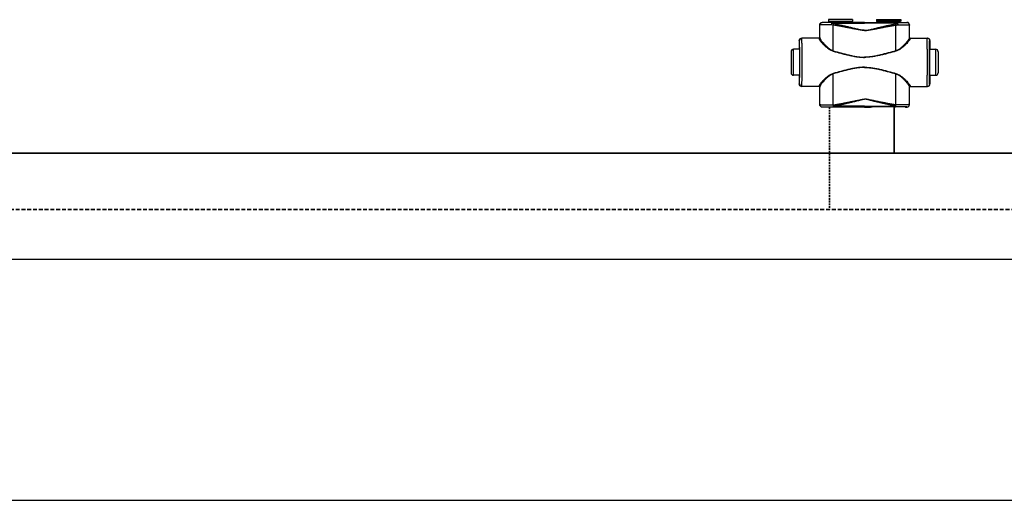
# Model space of a CAD drawing. Header units: millimetres. Extents: x 14365 to 105143, y -126377 to -22383.
# Tile 86 of 191: x 55758 to 56778, y -123757 to -123259. Entities that reach past the tile are written whole.
import ezdxf

# ---------------------------------------------------------------- set-up
doc = ezdxf.new("R2010")
doc.units = ezdxf.units.MM
doc.linetypes.add('VERDECKT', pattern=[9.525, 6.35, -3.175])
doc.linetypes.add('ČÁRKOVANÁ', pattern=[0.75, 0.5, -0.25])
for name, color, linetype, lineweight in [('UT_POTRUBI - PŘÍVOD', 1, 'Continuous', 35), ('UT_POTRUBI - ZPÁTEČKA', 5, 'ČÁRKOVANÁ', 35), ('UT_SCHÉMA_PŘÍVOD', 10, 'Continuous', 35), ('UT_SCHÉMA_ZPÁTEČKA', 172, 'VERDECKT', 35)]:
    doc.layers.add(name, color=color, linetype=linetype, lineweight=lineweight)

msp = doc.modelspace()

# ---------------------------------------------------------------- linework, layer by layer
at = {"color": 0, "linetype": 'Continuous'}
for p, q in [((56589.8, -123261.9), (56589.7, -123261.7)), ((56591.3, -123261.7), (56589.7, -123261.7)), ((56591.7, -123261.8), (56591.3, -123261.7)), ((56621.3, -123258.8), (56596.1, -123258.8)), ((56596.1, -123258.8), (56596.1, -123260.2)), ((56596.1, -123260.2), (56597, -123261.2)), ((56596.1, -123260.2), (56621.3, -123260.2)), ((56597, -123261.2), (56620.3, -123261.2)), ((56597.2, -123261.5), (56620.2, -123261.5)), ((56597.2, -123261.5), (56597.2, -123261.9)), ((56620.2, -123261.5), (56620.2, -123261.9)), ((56621.3, -123260.2), (56620.3, -123261.2)), ((56621.3, -123258.8), (56621.3, -123260.2)), ((56627.4, -123261.7), (56625.7, -123261.8)), ((56633.7, -123261.7), (56627.4, -123261.7)), ((56633.7, -123261.7), (56639.9, -123261.7)), ((56639.9, -123261.7), (56641.7, -123261.8)), ((56646.1, -123258.8), (56671.3, -123258.8)), ((56646.1, -123258.8), (56646.1, -123260.2)), ((56671.3, -123260.2), (56646.1, -123260.2)), ((56646.1, -123260.2), (56647, -123261.2)), ((56670.3, -123261.2), (56647, -123261.2)), ((56670.2, -123261.5), (56647.2, -123261.5)), ((56647.2, -123261.5), (56647.2, -123261.9)), ((56670.2, -123261.5), (56670.2, -123261.9)), ((56671.3, -123260.2), (56670.3, -123261.2)), ((56671.3, -123258.8), (56671.3, -123260.2)), ((56675.7, -123261.8), (56676, -123261.7)), ((56676, -123261.7), (56677.7, -123261.7)), ((56677.6, -123261.9), (56677.7, -123261.7)), ((56587.3, -123264.4), (56587.2, -123264.2)), ((56587.2, -123277.2), (56587.2, -123264.2)), ((56604.8, -123261.9), (56600, -123261.9)), ((56600, -123262.6), (56600, -123261.9)), ((56600, -123262.6), (56633.7, -123262.6)), ((56633.7, -123261.9), (56612.5, -123261.9)), ((56633.7, -123261.9), (56654.8, -123261.9)), ((56667.4, -123262.6), (56633.7, -123262.6)), ((56662.5, -123261.9), (56667.4, -123261.9)), ((56667.4, -123262.6), (56667.4, -123261.9)), ((56680.1, -123264.4), (56680.2, -123264.2)), ((56680.2, -123277.2), (56680.2, -123264.2)), ((56566.2, -123280.5), (56566, -123280.5)), ((56566, -123280.5), (56566, -123288.7)), ((56586.5, -123278), (56568.5, -123278)), ((56587.2, -123277.2), (56587.3, -123277.2)), ((56680.2, -123277.2), (56680.1, -123277.2)), ((56680.9, -123278), (56698.9, -123278)), ((56701.2, -123280.5), (56701.4, -123280.5)), ((56701.4, -123280.5), (56701.4, -123288.7)), ((56557.5, -123292), (56557.5, -123314)), ((56566.2, -123289.5), (56560, -123289.5)), ((56560, -123316.5), (56560, -123289.5)), ((56566, -123288.7), (56566.2, -123289)), ((56566.4, -123289), (56566.4, -123289)), ((56701, -123289), (56701, -123289)), ((56701.1, -123289.5), (56707.4, -123289.5)), ((56701.4, -123288.7), (56701.2, -123289)), ((56707.4, -123316.5), (56707.4, -123289.5)), ((56709.9, -123292), (56709.9, -123314)), ((56566.2, -123316.5), (56560, -123316.5)), ((56566.2, -123317), (56566, -123317.4)), ((56566, -123317.4), (56566, -123325.5)), ((56566.4, -123317), (56566.4, -123317)), ((56701, -123317), (56701, -123317)), ((56701.1, -123316.5), (56707.4, -123316.5)), ((56701.2, -123317), (56701.4, -123317.4)), ((56701.4, -123317.4), (56701.4, -123325.5)), ((56566, -123325.5), (56566.2, -123325.5)), ((56586.5, -123328), (56568.5, -123328)), ((56587.3, -123328.8), (56587.2, -123328.8)), ((56587.2, -123346.9), (56587.2, -123328.8)), ((56680.1, -123328.8), (56680.2, -123328.8)), ((56680.2, -123346.9), (56680.2, -123328.8)), ((56680.9, -123328), (56698.9, -123328)), ((56701.4, -123325.5), (56701.2, -123325.5)), ((56587.2, -123346.9), (56587.3, -123346.8)), ((56589.7, -123349.4), (56589.8, -123349.3)), ((56591.3, -123349.4), (56589.7, -123349.4)), ((56591.7, -123349.3), (56591.3, -123349.4)), ((56601.2, -123347.2), (56601.4, -123347.2)), ((56601.6, -123349.2), (56601.7, -123349.2)), ((56633.7, -123348.5), (56601.7, -123348.5)), ((56601.7, -123349.2), (56601.7, -123348.5)), ((56601.7, -123349.2), (56603, -123349.2)), ((56614.4, -123349.2), (56633.7, -123349.2)), ((56627.4, -123349.4), (56625.7, -123349.3)), ((56633.7, -123349.4), (56627.4, -123349.4)), ((56633.7, -123348.5), (56665.6, -123348.5)), ((56653, -123349.2), (56633.7, -123349.2)), ((56633.7, -123349.4), (56639.9, -123349.4)), ((56639.9, -123349.4), (56641.7, -123349.3)), ((56665.6, -123349.2), (56664.4, -123349.2)), ((56665.6, -123349.2), (56665.6, -123348.5)), ((56665.8, -123349.2), (56665.6, -123349.2)), ((56666.1, -123347.2), (56666, -123347.2)), ((56675.7, -123349.3), (56676, -123349.4)), ((56676, -123349.4), (56677.7, -123349.4)), ((56677.7, -123349.4), (56677.6, -123349.3)), ((56680.2, -123346.9), (56680.1, -123346.8))]:
    msp.add_line(p, q, dxfattribs=at)
at = {"ltscale": 8}
for p, q in [((31841.3, -123507.2), (105085.1, -123507.2)), ((31841.3, -123757.2), (105085.1, -123757.2))]:
    msp.add_line(p, q, dxfattribs=at)
at = {"color": 0, "linetype": 'Continuous'}
for centre, radius, start, end in [((56596.7, -123261.5), 0.5, 0, 45), ((56620.7, -123261.5), 0.5, 135, 180), ((56646.7, -123261.5), 0.5, 0, 45), ((56670.7, -123261.5), 0.5, 135, 180), ((56589.8, -123264.4), 2.5, 90.0025, 179.9975), ((56677.6, -123264.4), 2.5, 0.0025, 89.9975), ((56568.7, -123280.5), 2.5, 90.0022, 180.0011), ((56586.5, -123277.2), 0.8, 270.0036, 359.9972), ((56680.9, -123277.2), 0.8, 180.0028, 269.9964), ((56698.7, -123280.5), 2.5, 359.9989, 89.9978), ((56560, -123292), 2.5, 90, 180), ((54126.5, -123303), 2442.4, 359.6832, 0.3168), ((59140.8, -123303), 2442.4, 179.6832, 180.3168), ((56707.4, -123292), 2.5, 0, 90), ((56560, -123314), 2.5, 180, 270), ((56707.4, -123314), 2.5, 270, 0), ((56568.7, -123325.5), 2.5, 179.9989, 269.9978), ((56586.5, -123328.8), 0.8, 0.0028, 89.9964), ((56680.9, -123328.8), 0.8, 90.0036, 179.9972), ((56698.7, -123325.5), 2.5, 270.0022, 0.0011), ((56589.8, -123346.8), 2.5, 180.0025, 269.9975), ((56677.6, -123346.8), 2.5, 270.0025, 359.9975)]:
    msp.add_arc(centre, radius, start, end, dxfattribs=at)
at = {"color": 0, "linetype": 'Continuous', "extrusion": (0, 0, -1)}
for centre, major_axis, ratio, start_param, end_param in [((56589.7, -123264.2), (-1.77, 1.77), 0.999973, -0.785384, 0.785384), ((56608.7, -123261.8), (-17, 0), 0.005236, 4.941076, 6.283185), ((56608.7, -123261.8), (-17, 0), 0.005236, 3.141593, 4.483702), ((56568.5, -123280.5), (-2.5, 0), 0.999945, 0, 1.570796), ((56586.4, -123277.2), (-0.8, 0), 0.999986, -3.141593, -1.659157), ((56566.2, -123303), (0, 14), 0.010472, 0, 3.141593), ((56568.5, -123325.5), (-2.5, 0), 0.999945, -1.570796, 0), ((56586.4, -123328.8), (0.8, 0), 0.999986, -1.395381, 0), ((56589.7, -123346.9), (1.77, 1.77), 0.999973, -3.926977, -2.356208), ((56608.7, -123349.3), (-17, 0), 0.005236, 0, 1.229157), ((56608.7, -123349.3), (-17, 0), 0.005236, 1.912436, 3.141593)]:
    msp.add_ellipse(centre, major_axis=major_axis, ratio=ratio, start_param=start_param, end_param=end_param, dxfattribs=at)
at = {"color": 0, "linetype": 'Continuous'}
for centre, major_axis, ratio, start_param, end_param in [((56677.7, -123264.2), (1.77, 1.77), 0.999973, -0.785384, 0.785384), ((56658.7, -123261.8), (17, 0), 0.005236, 3.141593, 4.483702), ((56658.7, -123261.8), (17, 0), 0.005236, 4.941076, 6.283185), ((56681, -123277.2), (0.8, 0), 0.999986, -3.141593, -1.659157), ((56698.9, -123280.5), (2.5, 0), 0.999945, 0, 1.570796), ((56701.2, -123303), (0, 14), 0.010472, 0, 3.141593), ((56681, -123328.8), (-0.8, 0), 0.999986, -1.395381, 0), ((56698.9, -123325.5), (2.5, 0), 0.999945, -1.570796, 0), ((56658.7, -123349.3), (17, 0), 0.005236, 1.912436, 3.141593), ((56658.7, -123349.3), (17, 0), 0.005236, 0, 1.229157), ((56677.7, -123346.9), (-1.77, 1.77), 0.999973, -3.926977, -2.356208)]:
    msp.add_ellipse(centre, major_axis=major_axis, ratio=ratio, start_param=start_param, end_param=end_param, dxfattribs=at)
for points, knots in [([(56599.4, -123264), (56598.5, -123264), (56596.9, -123264.1), (56595, -123264.1), (56593.5, -123264.1), (56592.5, -123264.1), (56591.6, -123264.1), (56590.7, -123264.2), (56589.9, -123264.2), (56589.3, -123264.2), (56588.7, -123264.2), (56588.3, -123264.2), (56588, -123264.3), (56587.8, -123264.3), (56587.7, -123264.3), (56587.5, -123264.3), (56587.4, -123264.3), (56587.4, -123264.3), (56587.3, -123264.3), (56587.3, -123264.3), (56587.3, -123264.4)], [0, 0, 0, 0, 0.207034, 0.39928, 0.488214, 0.57154, 0.648707, 0.71921, 0.782588, 0.838437, 0.886403, 0.926186, 0.942933, 0.957549, 0.970012, 0.98031, 0.988432, 0.994377, 0.998178, 1, 1, 1, 1]), ([(56587.3, -123277.8), (56587.3, -123276.6), (56587.3, -123272.2), (56587.3, -123267.7), (56587.3, -123264.4)], [0, 0, 0, 0, 0.250733, 1, 1, 1, 1]), ([(56600, -123261.9), (56599.3, -123261.9), (56597.9, -123261.9), (56596.3, -123261.9), (56595, -123261.9), (56594.2, -123261.9), (56593.4, -123261.9), (56592.7, -123261.9), (56592, -123261.9), (56591.5, -123261.9), (56591, -123261.9), (56590.6, -123261.9), (56590.4, -123261.9), (56590.2, -123261.9), (56590.1, -123261.9), (56590, -123261.9), (56589.9, -123261.9), (56589.9, -123261.9), (56589.9, -123261.9), (56589.8, -123261.9), (56589.8, -123261.9), (56589.8, -123261.9), (56589.8, -123261.9), (56589.8, -123261.9)], [0, 0, 0, 0, 0.207653, 0.400343, 0.489423, 0.572844, 0.650059, 0.720565, 0.783909, 0.839692, 0.887568, 0.927242, 0.943927, 0.958477, 0.970869, 0.981088, 0.989117, 0.992306, 0.994945, 0.997032, 0.998568, 0.999554, 1, 1, 1, 1]), ([(56600, -123261.9), (56599.9, -123261.9), (56599.8, -123262), (56599.7, -123262.2), (56599.6, -123262.3), (56599.6, -123262.5), (56599.5, -123262.9), (56599.4, -123263.2), (56599.4, -123263.6), (56599.4, -123263.9), (56599.4, -123264)], [0, 0, 0, 0, 0.117156, 0.161001, 0.211236, 0.330442, 0.472834, 0.634922, 0.812344, 1, 1, 1, 1]), ([(56600, -123262.6), (56599.9, -123262.8), (56599.6, -123263.3), (56599.5, -123263.8), (56599.4, -123264)], [0, 0, 0, 0, 0.464895, 1, 1, 1, 1]), ([(56601.2, -123264.4), (56601.1, -123264.4), (56600.4, -123264.3), (56599.8, -123264.2), (56599.4, -123264)], [0, 0, 0, 0, 0.252579, 1, 1, 1, 1]), ([(56601.6, -123263.1), (56601.4, -123263), (56600.9, -123262.9), (56600.4, -123262.8), (56600, -123262.6)], [0, 0, 0, 0, 0.253704, 1, 1, 1, 1]), ([(56601.6, -123263.1), (56601.5, -123263.3), (56601.4, -123263.7), (56601.3, -123264.2), (56601.2, -123264.4)], [0, 0, 0, 0, 0.464569, 1, 1, 1, 1]), ([(56633.7, -123270), (56633.7, -123270), (56633, -123270), (56631.6, -123270), (56629.6, -123269.7), (56627.5, -123269.3), (56624.8, -123268.8), (56621.4, -123268.2), (56617.4, -123267.4), (56613.3, -123266.6), (56609.3, -123265.8), (56605.3, -123265.1), (56602.6, -123264.6), (56601.2, -123264.4)], [0.5000015, 0.5000015, 0.5000015, 0.5000015, 0.500002, 0.5313979, 0.5627848, 0.5941575, 0.6255147, 0.6881766, 0.7507583, 0.8132458, 0.8756245, 0.9378805, 1, 1, 1, 1]), ([(56601.2, -123291.2), (56601.2, -123288.9), (56601.2, -123280), (56601.2, -123271.1), (56601.2, -123264.4)], [0, 0, 0, 0, 0.250952, 1, 1, 1, 1]), ([(56633.7, -123269.9), (56633.7, -123269.9), (56633.3, -123269.9), (56632.6, -123269.8), (56631.3, -123269.7), (56629.6, -123269.4), (56627.6, -123269), (56625.5, -123268.5), (56623.5, -123268.1), (56620.9, -123267.4), (56617.5, -123266.6), (56613.5, -123265.7), (56609.5, -123264.8), (56605.5, -123263.9), (56602.9, -123263.3), (56601.6, -123263.1)], [0.499995, 0.499995, 0.499995, 0.499995, 0.4999958, 0.5157333, 0.5314718, 0.5629204, 0.5943483, 0.6257534, 0.6571339, 0.6884877, 0.7511054, 0.813586, 0.8759088, 0.9380534, 1, 1, 1, 1]), ([(56612.5, -123261.9), (56611.9, -123261.9), (56610.6, -123262), (56608.7, -123262), (56606.8, -123262), (56605.5, -123261.9), (56604.8, -123261.9)], [0, 0, 0, 0, 0.248355, 0.5, 0.751645, 1, 1, 1, 1]), ([(56633.7, -123269.9), (56633.7, -123269.9), (56634, -123269.9), (56634.7, -123269.8), (56636.1, -123269.7), (56637.8, -123269.4), (56639.8, -123269), (56641.8, -123268.5), (56643.8, -123268.1), (56646.5, -123267.4), (56649.8, -123266.6), (56653.8, -123265.7), (56657.8, -123264.8), (56661.8, -123263.9), (56664.5, -123263.3), (56665.8, -123263.1)], [0.499995, 0.499995, 0.499995, 0.499995, 0.4999958, 0.5157333, 0.5314718, 0.5629204, 0.5943483, 0.6257534, 0.6571339, 0.6884877, 0.7511054, 0.813586, 0.8759088, 0.9380534, 1, 1, 1, 1]), ([(56633.7, -123270), (56633.7, -123270), (56634.4, -123270), (56635.8, -123270), (56637.8, -123269.7), (56639.8, -123269.3), (56642.6, -123268.8), (56645.9, -123268.2), (56650, -123267.4), (56654, -123266.6), (56658.1, -123265.8), (56662.1, -123265.1), (56664.8, -123264.6), (56666.1, -123264.4)], [0.5000015, 0.5000015, 0.5000015, 0.5000015, 0.500002, 0.5313979, 0.5627848, 0.5941575, 0.6255147, 0.6881766, 0.7507583, 0.8132458, 0.8756245, 0.9378805, 1, 1, 1, 1]), ([(56654.8, -123261.9), (56655.5, -123261.9), (56656.8, -123262), (56658.7, -123262), (56660.6, -123262), (56661.9, -123261.9), (56662.5, -123261.9)], [0, 0, 0, 0, 0.248355, 0.5, 0.751645, 1, 1, 1, 1]), ([(56665.8, -123263.1), (56665.9, -123263), (56666.5, -123262.9), (56667, -123262.8), (56667.4, -123262.6)], [0, 0, 0, 0, 0.253704, 1, 1, 1, 1]), ([(56665.8, -123263.1), (56665.9, -123263.3), (56666, -123263.7), (56666.1, -123264.2), (56666.1, -123264.4)], [0, 0, 0, 0, 0.464569, 1, 1, 1, 1]), ([(56666.1, -123264.4), (56666.3, -123264.4), (56666.9, -123264.3), (56667.5, -123264.2), (56668, -123264)], [0, 0, 0, 0, 0.252579, 1, 1, 1, 1]), ([(56666.1, -123291.2), (56666.1, -123288.9), (56666.1, -123280), (56666.1, -123271.1), (56666.1, -123264.4)], [0, 0, 0, 0, 0.250952, 1, 1, 1, 1]), ([(56667.4, -123261.9), (56667.5, -123261.9), (56667.6, -123262), (56667.7, -123262.2), (56667.7, -123262.3), (56667.8, -123262.5), (56667.9, -123262.9), (56667.9, -123263.2), (56668, -123263.6), (56668, -123263.9), (56668, -123264)], [0, 0, 0, 0, 0.117156, 0.161001, 0.211236, 0.330442, 0.472834, 0.634922, 0.812344, 1, 1, 1, 1]), ([(56667.4, -123261.9), (56668.1, -123261.9), (56669.4, -123261.9), (56671.1, -123261.9), (56672.3, -123261.9), (56673.2, -123261.9), (56674, -123261.9), (56674.7, -123261.9), (56675.3, -123261.9), (56675.9, -123261.9), (56676.4, -123261.9), (56676.7, -123261.9), (56677, -123261.9), (56677.1, -123261.9), (56677.3, -123261.9), (56677.4, -123261.9), (56677.4, -123261.9), (56677.5, -123261.9), (56677.5, -123261.9), (56677.5, -123261.9), (56677.5, -123261.9), (56677.6, -123261.9), (56677.6, -123261.9), (56677.6, -123261.9)], [0, 0, 0, 0, 0.207653, 0.400343, 0.489423, 0.572844, 0.650059, 0.720565, 0.783909, 0.839692, 0.887568, 0.927242, 0.943927, 0.958477, 0.970869, 0.981088, 0.989117, 0.992306, 0.994945, 0.997032, 0.998568, 0.999554, 1, 1, 1, 1]), ([(56667.4, -123262.6), (56667.5, -123262.8), (56667.7, -123263.3), (56667.9, -123263.8), (56668, -123264)], [0, 0, 0, 0, 0.464895, 1, 1, 1, 1]), ([(56668, -123264), (56668.8, -123264), (56670.4, -123264.1), (56672.4, -123264.1), (56673.9, -123264.1), (56674.9, -123264.1), (56675.8, -123264.1), (56676.7, -123264.2), (56677.4, -123264.2), (56678.1, -123264.2), (56678.7, -123264.2), (56679.1, -123264.2), (56679.4, -123264.3), (56679.6, -123264.3), (56679.7, -123264.3), (56679.8, -123264.3), (56679.9, -123264.3), (56680, -123264.3), (56680, -123264.3), (56680.1, -123264.3), (56680.1, -123264.4)], [0, 0, 0, 0, 0.207034, 0.39928, 0.488214, 0.57154, 0.648707, 0.71921, 0.782588, 0.838437, 0.886403, 0.926186, 0.942933, 0.957549, 0.970012, 0.98031, 0.988432, 0.994377, 0.998178, 1, 1, 1, 1]), ([(56680.1, -123277.8), (56680.1, -123276.6), (56680.1, -123272.2), (56680.1, -123267.7), (56680.1, -123264.4)], [0, 0, 0, 0, 0.250733, 1, 1, 1, 1]), ([(56566.4, -123289), (56566.4, -123288.4), (56566.4, -123287.2), (56566.3, -123285.8), (56566.3, -123284.7), (56566.3, -123284), (56566.3, -123283.4), (56566.3, -123282.8), (56566.3, -123282.3), (56566.3, -123281.8), (56566.3, -123281.4), (56566.2, -123281.2), (56566.2, -123281), (56566.2, -123280.9), (56566.2, -123280.8), (56566.2, -123280.7), (56566.2, -123280.6), (56566.2, -123280.6), (56566.2, -123280.5), (56566.2, -123280.5), (56566.2, -123280.5)], [0, 0, 0, 0, 0.221931, 0.420259, 0.509783, 0.592499, 0.668149, 0.736495, 0.797321, 0.850436, 0.895675, 0.932895, 0.948462, 0.961984, 0.973451, 0.982856, 0.990196, 0.99547, 0.998697, 1, 1, 1, 1]), ([(56568.9, -123289.5), (56568.9, -123288.7), (56568.9, -123287.1), (56568.9, -123285.2), (56568.8, -123283.7), (56568.8, -123282.8), (56568.8, -123281.9), (56568.8, -123281.1), (56568.8, -123280.4), (56568.8, -123279.8), (56568.8, -123279.3), (56568.8, -123278.9), (56568.7, -123278.6), (56568.7, -123278.5), (56568.7, -123278.3), (56568.7, -123278.2), (56568.7, -123278.2), (56568.7, -123278.1), (56568.7, -123278.1), (56568.7, -123278), (56568.7, -123278), (56568.7, -123278)], [0, 0, 0, 0, 0.218984, 0.416191, 0.505653, 0.588551, 0.664564, 0.733396, 0.794781, 0.848478, 0.894279, 0.932006, 0.947796, 0.961515, 0.973152, 0.982695, 0.990138, 0.995479, 0.998726, 0.999584, 1, 1, 1, 1]), ([(56587.3, -123277.8), (56587.3, -123277.9), (56587.3, -123278.1), (56587.1, -123278.3), (56586.8, -123278.5), (56586.6, -123278.6), (56586.5, -123278.6)], [0, 0, 0, 0, 0.247572, 0.496581, 0.747591, 1, 1, 1, 1]), ([(56586.5, -123278), (56586.5, -123278), (56586.5, -123278), (56586.5, -123278), (56586.5, -123278.1), (56586.5, -123278.1), (56586.5, -123278.1), (56586.5, -123278.2), (56586.5, -123278.2), (56586.5, -123278.3), (56586.5, -123278.4), (56586.5, -123278.5), (56586.5, -123278.6)], [0, 0, 0, 0, 0.005122, 0.017304, 0.037118, 0.064661, 0.143035, 0.252499, 0.393016, 0.564526, 0.766907, 1, 1, 1, 1]), ([(56586.5, -123278.6), (56586.5, -123278.6), (56586.5, -123278.8), (56586.6, -123279), (56586.7, -123279.2), (56586.9, -123279.6), (56587.3, -123280.2), (56587.8, -123280.9), (56588.5, -123281.6), (56589.5, -123282.8), (56591, -123284.4), (56593, -123286.4), (56595, -123288), (56596.6, -123289.3), (56598.5, -123290.5), (56600.1, -123291.2), (56601.1, -123291.5)], [0, 0, 0, 0, 0.009694, 0.02127, 0.034861, 0.050494, 0.087694, 0.13227, 0.183417, 0.240322, 0.368483, 0.511765, 0.666448, 0.747227, 0.829948, 1, 1, 1, 1]), ([(56587.3, -123277.2), (56587.3, -123277.2), (56587.3, -123277.2), (56587.3, -123277.2), (56587.3, -123277.3), (56587.3, -123277.3), (56587.3, -123277.3), (56587.3, -123277.4), (56587.3, -123277.4), (56587.3, -123277.5), (56587.3, -123277.6), (56587.3, -123277.7), (56587.3, -123277.8)], [0, 0, 0, 0, 0.005057, 0.017214, 0.037015, 0.06455, 0.142921, 0.252392, 0.392925, 0.564459, 0.766871, 1, 1, 1, 1]), ([(56587.3, -123277.8), (56587.3, -123277.8), (56587.3, -123278), (56587.4, -123278.2), (56587.5, -123278.5), (56587.7, -123278.9), (56588, -123279.4), (56588.5, -123280.2), (56589.2, -123281), (56590.1, -123282.2), (56591.5, -123283.8), (56593.5, -123285.8), (56595.3, -123287.5), (56596.9, -123288.8), (56598.7, -123290.1), (56600.2, -123290.9), (56601.2, -123291.2)], [0, 0, 0, 0, 0.010286, 0.022433, 0.036551, 0.052653, 0.090607, 0.135698, 0.187142, 0.244158, 0.372094, 0.514728, 0.6685, 0.748767, 0.830965, 1, 1, 1, 1]), ([(56680.1, -123277.8), (56680.1, -123277.8), (56680, -123278), (56680, -123278.2), (56679.9, -123278.5), (56679.7, -123278.9), (56679.3, -123279.4), (56678.8, -123280.2), (56678.2, -123281), (56677.2, -123282.2), (56675.8, -123283.8), (56673.9, -123285.8), (56672.1, -123287.5), (56670.5, -123288.8), (56668.7, -123290.1), (56667.2, -123290.9), (56666.1, -123291.2)], [0, 0, 0, 0, 0.010286, 0.022433, 0.036551, 0.052653, 0.090607, 0.135698, 0.187142, 0.244158, 0.372094, 0.514728, 0.6685, 0.748767, 0.830965, 1, 1, 1, 1]), ([(56680.9, -123278.6), (56680.8, -123278.6), (56680.8, -123278.8), (56680.8, -123279), (56680.6, -123279.2), (56680.4, -123279.6), (56680.1, -123280.2), (56679.5, -123280.9), (56678.9, -123281.6), (56677.9, -123282.8), (56676.4, -123284.4), (56674.3, -123286.4), (56672.4, -123288), (56670.7, -123289.3), (56668.9, -123290.5), (56667.3, -123291.2), (56666.2, -123291.5)], [0, 0, 0, 0, 0.009694, 0.02127, 0.034861, 0.050494, 0.087694, 0.13227, 0.183417, 0.240322, 0.368483, 0.511765, 0.666448, 0.747227, 0.829948, 1, 1, 1, 1]), ([(56680.1, -123277.2), (56680.1, -123277.2), (56680.1, -123277.2), (56680.1, -123277.2), (56680.1, -123277.3), (56680.1, -123277.3), (56680.1, -123277.3), (56680.1, -123277.4), (56680.1, -123277.4), (56680.1, -123277.5), (56680.1, -123277.6), (56680.1, -123277.7), (56680.1, -123277.8)], [0, 0, 0, 0, 0.005057, 0.017214, 0.037015, 0.06455, 0.142921, 0.252392, 0.392925, 0.564459, 0.766871, 1, 1, 1, 1]), ([(56680.1, -123277.8), (56680.1, -123277.9), (56680.1, -123278.1), (56680.3, -123278.3), (56680.5, -123278.5), (56680.7, -123278.6), (56680.9, -123278.6)], [0, 0, 0, 0, 0.247572, 0.496581, 0.747591, 1, 1, 1, 1]), ([(56680.9, -123278), (56680.9, -123278), (56680.9, -123278), (56680.9, -123278), (56680.9, -123278.1), (56680.9, -123278.1), (56680.9, -123278.1), (56680.9, -123278.2), (56680.9, -123278.2), (56680.9, -123278.3), (56680.9, -123278.4), (56680.9, -123278.5), (56680.9, -123278.6)], [0, 0, 0, 0, 0.005122, 0.017304, 0.037118, 0.064661, 0.143035, 0.252499, 0.393016, 0.564526, 0.766907, 1, 1, 1, 1]), ([(56698.5, -123289.5), (56698.5, -123288.7), (56698.5, -123287.1), (56698.5, -123285.2), (56698.5, -123283.7), (56698.5, -123282.8), (56698.5, -123281.9), (56698.6, -123281.1), (56698.6, -123280.4), (56698.6, -123279.8), (56698.6, -123279.3), (56698.6, -123278.9), (56698.6, -123278.6), (56698.6, -123278.5), (56698.6, -123278.3), (56698.6, -123278.2), (56698.7, -123278.2), (56698.7, -123278.1), (56698.7, -123278.1), (56698.7, -123278), (56698.7, -123278), (56698.7, -123278)], [0, 0, 0, 0, 0.218984, 0.416191, 0.505653, 0.588551, 0.664564, 0.733396, 0.794781, 0.848478, 0.894279, 0.932006, 0.947796, 0.961515, 0.973152, 0.982695, 0.990138, 0.995479, 0.998726, 0.999584, 1, 1, 1, 1]), ([(56701, -123289), (56701, -123288.4), (56701, -123287.2), (56701, -123285.8), (56701, -123284.7), (56701, -123284), (56701.1, -123283.4), (56701.1, -123282.8), (56701.1, -123282.3), (56701.1, -123281.8), (56701.1, -123281.4), (56701.1, -123281.2), (56701.1, -123281), (56701.1, -123280.9), (56701.1, -123280.8), (56701.1, -123280.7), (56701.2, -123280.6), (56701.2, -123280.6), (56701.2, -123280.5), (56701.2, -123280.5), (56701.2, -123280.5)], [0, 0, 0, 0, 0.221931, 0.420259, 0.509783, 0.592499, 0.668149, 0.736495, 0.797321, 0.850436, 0.895675, 0.932895, 0.948462, 0.961984, 0.973451, 0.982856, 0.990196, 0.99547, 0.998697, 1, 1, 1, 1]), ([(56566.4, -123317), (56566.4, -123314.8), (56566.4, -123310.2), (56566.4, -123303), (56566.4, -123295.9), (56566.4, -123291.2), (56566.4, -123289)], [0, 0, 0, 0, 0.235226, 0.499987, 0.764754, 1, 1, 1, 1]), ([(56601.2, -123291.2), (56601.2, -123291.2), (56601.2, -123291.3), (56601.2, -123291.4), (56601.1, -123291.5)], [0, 0, 0, 0, 0.258378, 1, 1, 1, 1]), ([(56601.1, -123291.5), (56603.8, -123292.2), (56607.8, -123293.3), (56613.2, -123294.7), (56617.2, -123295.6), (56621.3, -123296.5), (56625.4, -123297.2), (56628.8, -123297.7), (56631.6, -123297.8), (56633, -123297.9), (56633.7, -123297.9), (56633.7, -123297.9)], [0, 0, 0, 0, 0.1245061, 0.1869228, 0.2494269, 0.3120016, 0.3746311, 0.4372993, 0.4686472, 0.4999998, 0.5, 0.5, 0.5, 0.5]), ([(56601.2, -123291.2), (56603.9, -123291.9), (56607.9, -123293), (56613.2, -123294.4), (56617.2, -123295.4), (56621.3, -123296.3), (56625.4, -123297.1), (56628.8, -123297.5), (56631.6, -123297.7), (56633, -123297.7), (56633.7, -123297.7), (56633.7, -123297.7)], [0, 0, 0, 0, 0.1244767, 0.1868883, 0.2493924, 0.3119715, 0.3746087, 0.437287, 0.4686409, 0.4999998, 0.5, 0.5, 0.5, 0.5]), ([(56666.1, -123291.2), (56663.5, -123291.9), (56659.5, -123293), (56654.1, -123294.4), (56650.1, -123295.4), (56646.1, -123296.3), (56642, -123297.1), (56638.5, -123297.5), (56635.8, -123297.7), (56634.4, -123297.7), (56633.7, -123297.7), (56633.7, -123297.7)], [0, 0, 0, 0, 0.1244767, 0.1868883, 0.2493924, 0.3119715, 0.3746087, 0.437287, 0.4686409, 0.4999998, 0.5, 0.5, 0.5, 0.5]), ([(56666.2, -123291.5), (56663.6, -123292.2), (56659.6, -123293.3), (56654.2, -123294.7), (56650.2, -123295.6), (56646.1, -123296.5), (56642, -123297.2), (56638.5, -123297.7), (56635.8, -123297.8), (56634.4, -123297.9), (56633.7, -123297.9), (56633.7, -123297.9)], [0, 0, 0, 0, 0.1245061, 0.1869228, 0.2494269, 0.3120016, 0.3746311, 0.4372993, 0.4686472, 0.4999998, 0.5, 0.5, 0.5, 0.5]), ([(56666.1, -123291.2), (56666.1, -123291.2), (56666.2, -123291.3), (56666.2, -123291.4), (56666.2, -123291.5)], [0, 0, 0, 0, 0.258378, 1, 1, 1, 1]), ([(56701, -123317), (56701, -123314.8), (56700.9, -123310.2), (56700.9, -123303), (56700.9, -123295.9), (56701, -123291.2), (56701, -123289)], [0, 0, 0, 0, 0.235226, 0.499987, 0.764754, 1, 1, 1, 1]), ([(56633.7, -123308.2), (56632.3, -123308.2), (56629.5, -123308.3), (56625.4, -123308.8), (56621.3, -123309.5), (56617.2, -123310.4), (56613.2, -123311.4), (56607.8, -123312.8), (56603.8, -123313.8), (56601.1, -123314.6)], [0.5, 0.5, 0.5, 0.5, 0.5626889, 0.6253582, 0.6879892, 0.7505657, 0.8130716, 0.8754902, 1, 1, 1, 1]), ([(56633.7, -123308.3), (56632.3, -123308.3), (56629.5, -123308.5), (56625.4, -123309), (56621.3, -123309.7), (56617.2, -123310.6), (56613.2, -123311.6), (56607.9, -123313), (56603.9, -123314.2), (56601.2, -123314.9)], [0.5, 0.5, 0.5, 0.5, 0.5627005, 0.6253799, 0.6880187, 0.7505997, 0.8131057, 0.8755193, 1, 1, 1, 1]), ([(56633.7, -123308.2), (56635.1, -123308.2), (56637.9, -123308.3), (56642, -123308.8), (56646.1, -123309.5), (56650.2, -123310.4), (56654.2, -123311.4), (56659.6, -123312.8), (56663.6, -123313.8), (56666.2, -123314.6)], [0.5, 0.5, 0.5, 0.5, 0.5626889, 0.6253582, 0.6879892, 0.7505657, 0.8130716, 0.8754902, 1, 1, 1, 1]), ([(56633.7, -123308.3), (56635.1, -123308.3), (56637.8, -123308.5), (56642, -123309), (56646.1, -123309.7), (56650.1, -123310.6), (56654.1, -123311.6), (56659.5, -123313), (56663.5, -123314.2), (56666.1, -123314.9)], [0.5, 0.5, 0.5, 0.5, 0.5627005, 0.6253799, 0.6880187, 0.7505997, 0.8131057, 0.8755193, 1, 1, 1, 1]), ([(56566.2, -123325.5), (56566.2, -123325.5), (56566.2, -123325.5), (56566.2, -123325.5), (56566.2, -123325.4), (56566.2, -123325.4), (56566.2, -123325.3), (56566.2, -123325.2), (56566.2, -123325.1), (56566.2, -123324.9), (56566.3, -123324.6), (56566.3, -123324.2), (56566.3, -123323.8), (56566.3, -123323.3), (56566.3, -123322.7), (56566.3, -123322.1), (56566.3, -123321.4), (56566.3, -123320.3), (56566.4, -123318.9), (56566.4, -123317.7), (56566.4, -123317)], [0, 0, 0, 0, 0.001303, 0.00453, 0.009804, 0.017144, 0.026549, 0.038016, 0.051538, 0.067105, 0.104325, 0.149564, 0.202679, 0.263505, 0.331851, 0.407501, 0.490217, 0.579741, 0.778069, 1, 1, 1, 1]), ([(56568.7, -123328), (56568.7, -123328), (56568.7, -123328), (56568.7, -123328), (56568.7, -123328), (56568.7, -123327.9), (56568.7, -123327.8), (56568.7, -123327.7), (56568.7, -123327.6), (56568.7, -123327.4), (56568.8, -123327.2), (56568.8, -123326.8), (56568.8, -123326.3), (56568.8, -123325.6), (56568.8, -123324.9), (56568.8, -123324.2), (56568.8, -123323.3), (56568.8, -123322.3), (56568.9, -123320.9), (56568.9, -123319), (56568.9, -123317.4), (56568.9, -123316.5)], [0, 0, 0, 0, 0.000416, 0.001274, 0.004521, 0.009862, 0.017305, 0.026849, 0.038485, 0.052204, 0.067994, 0.105721, 0.151522, 0.205219, 0.266604, 0.335437, 0.411449, 0.494347, 0.58381, 0.781016, 1, 1, 1, 1]), ([(56601.1, -123314.6), (56600.1, -123314.9), (56598.5, -123315.6), (56596.6, -123316.8), (56595, -123318), (56593, -123319.7), (56591, -123321.7), (56589.5, -123323.2), (56588.5, -123324.4), (56587.8, -123325.2), (56587.3, -123325.9), (56586.9, -123326.5), (56586.7, -123326.8), (56586.6, -123327.1), (56586.5, -123327.3), (56586.5, -123327.4), (56586.5, -123327.5)], [0, 0, 0, 0, 0.170052, 0.252774, 0.333553, 0.488235, 0.631517, 0.759678, 0.816583, 0.86773, 0.912306, 0.949506, 0.965139, 0.978731, 0.990306, 1, 1, 1, 1]), ([(56601.2, -123314.9), (56600.2, -123315.2), (56598.7, -123316), (56596.9, -123317.2), (56595.3, -123318.5), (56593.5, -123320.2), (56591.5, -123322.3), (56590.1, -123323.9), (56589.2, -123325.1), (56588.5, -123325.9), (56588, -123326.6), (56587.7, -123327.2), (56587.5, -123327.6), (56587.4, -123327.9), (56587.3, -123328.1), (56587.3, -123328.2), (56587.3, -123328.3)], [0, 0, 0, 0, 0.169036, 0.251233, 0.3315, 0.485272, 0.627906, 0.755842, 0.812858, 0.864302, 0.909393, 0.947347, 0.963449, 0.977567, 0.989714, 1, 1, 1, 1]), ([(56601.2, -123314.9), (56601.2, -123314.9), (56601.2, -123314.7), (56601.2, -123314.6), (56601.1, -123314.6)], [0, 0, 0, 0, 0.258378, 1, 1, 1, 1]), ([(56601.2, -123347.2), (56601.2, -123344.5), (56601.2, -123333.7), (56601.2, -123323), (56601.2, -123314.9)], [0, 0, 0, 0, 0.248459, 1, 1, 1, 1]), ([(56666.1, -123314.9), (56666.1, -123314.9), (56666.2, -123314.7), (56666.2, -123314.6), (56666.2, -123314.6)], [0, 0, 0, 0, 0.258378, 1, 1, 1, 1]), ([(56666.1, -123314.9), (56667.2, -123315.2), (56668.7, -123316), (56670.5, -123317.2), (56672.1, -123318.5), (56673.9, -123320.2), (56675.8, -123322.3), (56677.2, -123323.9), (56678.2, -123325.1), (56678.8, -123325.9), (56679.3, -123326.6), (56679.7, -123327.2), (56679.9, -123327.6), (56680, -123327.9), (56680, -123328.1), (56680.1, -123328.2), (56680.1, -123328.3)], [0, 0, 0, 0, 0.169036, 0.251233, 0.3315, 0.485272, 0.627906, 0.755842, 0.812858, 0.864302, 0.909393, 0.947347, 0.963449, 0.977567, 0.989714, 1, 1, 1, 1]), ([(56666.1, -123347.2), (56666.1, -123344.5), (56666.1, -123333.7), (56666.1, -123323), (56666.1, -123314.9)], [0, 0, 0, 0, 0.248459, 1, 1, 1, 1]), ([(56666.2, -123314.6), (56667.3, -123314.9), (56668.9, -123315.6), (56670.7, -123316.8), (56672.4, -123318), (56674.3, -123319.7), (56676.4, -123321.7), (56677.9, -123323.2), (56678.9, -123324.4), (56679.5, -123325.2), (56680.1, -123325.9), (56680.4, -123326.5), (56680.6, -123326.8), (56680.8, -123327.1), (56680.8, -123327.3), (56680.8, -123327.4), (56680.9, -123327.5)], [0, 0, 0, 0, 0.170052, 0.252774, 0.333553, 0.488235, 0.631517, 0.759678, 0.816583, 0.86773, 0.912306, 0.949506, 0.965139, 0.978731, 0.990306, 1, 1, 1, 1]), ([(56698.7, -123328), (56698.7, -123328), (56698.7, -123328), (56698.7, -123328), (56698.7, -123328), (56698.7, -123327.9), (56698.6, -123327.8), (56698.6, -123327.7), (56698.6, -123327.6), (56698.6, -123327.4), (56698.6, -123327.2), (56698.6, -123326.8), (56698.6, -123326.3), (56698.6, -123325.6), (56698.6, -123324.9), (56698.5, -123324.2), (56698.5, -123323.3), (56698.5, -123322.3), (56698.5, -123320.9), (56698.5, -123319), (56698.5, -123317.4), (56698.5, -123316.5)], [0, 0, 0, 0, 0.000416, 0.001274, 0.004521, 0.009862, 0.017305, 0.026849, 0.038485, 0.052204, 0.067994, 0.105721, 0.151522, 0.205219, 0.266604, 0.335437, 0.411449, 0.494347, 0.58381, 0.781016, 1, 1, 1, 1]), ([(56701.2, -123325.5), (56701.2, -123325.5), (56701.2, -123325.5), (56701.2, -123325.5), (56701.2, -123325.4), (56701.1, -123325.4), (56701.1, -123325.3), (56701.1, -123325.2), (56701.1, -123325.1), (56701.1, -123324.9), (56701.1, -123324.6), (56701.1, -123324.2), (56701.1, -123323.8), (56701.1, -123323.3), (56701.1, -123322.7), (56701, -123322.1), (56701, -123321.4), (56701, -123320.3), (56701, -123318.9), (56701, -123317.7), (56701, -123317)], [0, 0, 0, 0, 0.001303, 0.00453, 0.009804, 0.017144, 0.026549, 0.038016, 0.051538, 0.067105, 0.104325, 0.149564, 0.202679, 0.263505, 0.331851, 0.407501, 0.490217, 0.579741, 0.778069, 1, 1, 1, 1]), ([(56586.5, -123327.5), (56586.5, -123327.6), (56586.5, -123327.6), (56586.5, -123327.7), (56586.5, -123327.8), (56586.5, -123327.9), (56586.5, -123328), (56586.5, -123328), (56586.5, -123328), (56586.5, -123328), (56586.5, -123328), (56586.5, -123328), (56586.5, -123328)], [0, 0, 0, 0, 0.233093, 0.435474, 0.606984, 0.747501, 0.856965, 0.935339, 0.962882, 0.982696, 0.994878, 1, 1, 1, 1]), ([(56587.3, -123328.3), (56587.3, -123328.2), (56587.3, -123328), (56587.1, -123327.7), (56586.8, -123327.6), (56586.6, -123327.5), (56586.5, -123327.5)], [0, 0, 0, 0, 0.247572, 0.496581, 0.747591, 1, 1, 1, 1]), ([(56587.3, -123346.8), (56587.3, -123345.3), (56587.3, -123339.1), (56587.3, -123332.9), (56587.3, -123328.3)], [0, 0, 0, 0, 0.248801, 1, 1, 1, 1]), ([(56587.3, -123328.3), (56587.3, -123328.3), (56587.3, -123328.4), (56587.3, -123328.5), (56587.3, -123328.6), (56587.3, -123328.7), (56587.3, -123328.8), (56587.3, -123328.8), (56587.3, -123328.8), (56587.3, -123328.8), (56587.3, -123328.8), (56587.3, -123328.8), (56587.3, -123328.8)], [0, 0, 0, 0, 0.23313, 0.435541, 0.607074, 0.747608, 0.857079, 0.93545, 0.962985, 0.982786, 0.994943, 1, 1, 1, 1]), ([(56680.1, -123328.3), (56680.1, -123328.2), (56680.1, -123328), (56680.3, -123327.7), (56680.5, -123327.6), (56680.7, -123327.5), (56680.9, -123327.5)], [0, 0, 0, 0, 0.247572, 0.496581, 0.747591, 1, 1, 1, 1]), ([(56680.1, -123346.8), (56680.1, -123345.3), (56680.1, -123339.1), (56680.1, -123332.9), (56680.1, -123328.3)], [0, 0, 0, 0, 0.248801, 1, 1, 1, 1]), ([(56680.1, -123328.3), (56680.1, -123328.3), (56680.1, -123328.4), (56680.1, -123328.5), (56680.1, -123328.6), (56680.1, -123328.7), (56680.1, -123328.8), (56680.1, -123328.8), (56680.1, -123328.8), (56680.1, -123328.8), (56680.1, -123328.8), (56680.1, -123328.8), (56680.1, -123328.8)], [0, 0, 0, 0, 0.23313, 0.435541, 0.607074, 0.747608, 0.857079, 0.93545, 0.962985, 0.982786, 0.994943, 1, 1, 1, 1]), ([(56680.9, -123327.5), (56680.9, -123327.6), (56680.9, -123327.6), (56680.9, -123327.7), (56680.9, -123327.8), (56680.9, -123327.9), (56680.9, -123328), (56680.9, -123328), (56680.9, -123328), (56680.9, -123328), (56680.9, -123328), (56680.9, -123328), (56680.9, -123328)], [0, 0, 0, 0, 0.233093, 0.435474, 0.606984, 0.747501, 0.856965, 0.935339, 0.962882, 0.982696, 0.994878, 1, 1, 1, 1]), ([(56601.4, -123347.2), (56602.7, -123347), (56605.4, -123346.5), (56609.5, -123345.8), (56613.5, -123345), (56616.8, -123344.4), (56619.5, -123343.8), (56621.5, -123343.4), (56623.6, -123343), (56625.6, -123342.6), (56627.6, -123342.2), (56629.3, -123341.8), (56630.6, -123341.6), (56632, -123341.3), (56633, -123341.2), (56633.7, -123341.2)], [0, 0, 0, 0, 0.0621172, 0.1243716, 0.1867502, 0.2492392, 0.2805207, 0.3118245, 0.3431487, 0.3744915, 0.4058513, 0.4372266, 0.4529199, 0.4686172, 0.5, 0.5, 0.5, 0.5]), ([(56601.7, -123348.5), (56603.1, -123348.2), (56605.7, -123347.7), (56609.7, -123346.8), (56613.7, -123345.9), (56617, -123345.1), (56619.6, -123344.4), (56621.6, -123344), (56623.6, -123343.5), (56625.6, -123343), (56627.6, -123342.5), (56629.3, -123342), (56630.6, -123341.7), (56632, -123341.4), (56633, -123341.3), (56633.7, -123341.3)], [0, 0, 0, 0, 0.0619437, 0.1240868, 0.1864104, 0.2488944, 0.2801902, 0.3115184, 0.3428764, 0.3742614, 0.4056711, 0.4371032, 0.4528275, 0.4685577, 0.5, 0.5, 0.5, 0.5]), ([(56666, -123347.2), (56664.6, -123347), (56661.9, -123346.5), (56657.9, -123345.8), (56653.9, -123345), (56650.5, -123344.4), (56647.8, -123343.8), (56645.8, -123343.4), (56643.8, -123343), (56641.8, -123342.6), (56639.8, -123342.2), (56638.1, -123341.8), (56636.7, -123341.6), (56635.4, -123341.3), (56634.4, -123341.2), (56633.7, -123341.2)], [0, 0, 0, 0, 0.0621172, 0.1243716, 0.1867502, 0.2492392, 0.2805207, 0.3118245, 0.3431487, 0.3744915, 0.4058513, 0.4372266, 0.4529199, 0.4686172, 0.5, 0.5, 0.5, 0.5]), ([(56665.6, -123348.5), (56664.3, -123348.2), (56661.7, -123347.7), (56657.7, -123346.8), (56653.7, -123345.9), (56650.4, -123345.1), (56647.7, -123344.4), (56645.7, -123344), (56643.7, -123343.5), (56641.7, -123343), (56639.7, -123342.5), (56638.1, -123342), (56636.7, -123341.7), (56635.4, -123341.4), (56634.4, -123341.3), (56633.7, -123341.3)], [0, 0, 0, 0, 0.0619437, 0.1240868, 0.1864104, 0.2488944, 0.2801902, 0.3115184, 0.3428764, 0.3742614, 0.4056711, 0.4371032, 0.4528275, 0.4685577, 0.5, 0.5, 0.5, 0.5]), ([(56587.3, -123346.8), (56587.3, -123346.8), (56587.3, -123346.8), (56587.4, -123346.9), (56587.5, -123346.9), (56587.6, -123346.9), (56587.7, -123346.9), (56587.9, -123346.9), (56588.1, -123346.9), (56588.4, -123347), (56588.9, -123347), (56589.6, -123347), (56590.4, -123347), (56591.3, -123347.1), (56592.3, -123347.1), (56593.4, -123347.1), (56594.5, -123347.1), (56596.2, -123347.2), (56598.5, -123347.2), (56600.3, -123347.2), (56601.2, -123347.2)], [0, 0, 0, 0, 0.001901, 0.0058, 0.011886, 0.020197, 0.030732, 0.043479, 0.058422, 0.075536, 0.116153, 0.165047, 0.22186, 0.286169, 0.35749, 0.43527, 0.518903, 0.607727, 0.798032, 1, 1, 1, 1]), ([(56589.8, -123349.3), (56589.8, -123349.3), (56589.8, -123349.3), (56589.8, -123349.3), (56589.8, -123349.3), (56589.9, -123349.3), (56589.9, -123349.3), (56589.9, -123349.3), (56590, -123349.3), (56590.2, -123349.3), (56590.3, -123349.3), (56590.5, -123349.3), (56590.7, -123349.3), (56590.9, -123349.3), (56591.3, -123349.3), (56591.8, -123349.3), (56592.4, -123349.3), (56593.2, -123349.3), (56594, -123349.3), (56594.9, -123349.3), (56595.9, -123349.3), (56597.3, -123349.3), (56599.2, -123349.2), (56600.8, -123349.2), (56601.6, -123349.2)], [0, 0, 0, 0, 0.000442, 0.001439, 0.003, 0.005125, 0.007814, 0.011067, 0.019262, 0.029696, 0.04235, 0.057205, 0.074237, 0.093413, 0.114703, 0.163471, 0.220191, 0.284451, 0.355774, 0.433617, 0.517377, 0.606395, 0.797271, 1, 1, 1, 1]), ([(56601.6, -123349.2), (56601.5, -123349.2), (56601.5, -123349.2), (56601.5, -123349.2), (56601.4, -123349.1), (56601.4, -123349), (56601.4, -123348.9), (56601.3, -123348.5), (56601.3, -123347.9), (56601.2, -123347.5), (56601.2, -123347.2)], [0, 0, 0, 0, 0.03281, 0.058939, 0.09263, 0.134005, 0.182986, 0.302653, 0.616803, 1, 1, 1, 1]), ([(56601.7, -123349.2), (56601.7, -123349.2), (56601.7, -123349.2), (56601.6, -123349.2), (56601.6, -123349.1), (56601.6, -123349), (56601.6, -123348.9), (56601.5, -123348.5), (56601.4, -123347.9), (56601.4, -123347.5), (56601.4, -123347.2)], [0, 0, 0, 0, 0.032697, 0.058797, 0.092469, 0.133835, 0.182813, 0.302491, 0.616704, 1, 1, 1, 1]), ([(56601.7, -123348.5), (56601.7, -123348.3), (56601.5, -123347.9), (56601.5, -123347.4), (56601.4, -123347.2)], [0, 0, 0, 0, 0.463333, 1, 1, 1, 1]), ([(56603, -123349.2), (56603.5, -123349.2), (56604.4, -123349.2), (56605.8, -123349.1), (56607.2, -123349.1), (56608.7, -123349), (56610.1, -123349.1), (56611.6, -123349.1), (56613, -123349.2), (56613.9, -123349.2), (56614.4, -123349.2)], [0, 0, 0, 0, 0.12176, 0.246313, 0.372689, 0.5, 0.627311, 0.753687, 0.87824, 1, 1, 1, 1]), ([(56664.4, -123349.2), (56663.9, -123349.2), (56663, -123349.2), (56661.6, -123349.1), (56660.1, -123349.1), (56658.7, -123349), (56657.2, -123349.1), (56655.8, -123349.1), (56654.4, -123349.2), (56653.5, -123349.2), (56653, -123349.2)], [0, 0, 0, 0, 0.12176, 0.246313, 0.372689, 0.5, 0.627311, 0.753687, 0.87824, 1, 1, 1, 1]), ([(56665.6, -123349.2), (56665.7, -123349.2), (56665.7, -123349.2), (56665.7, -123349.2), (56665.8, -123349.1), (56665.8, -123349), (56665.8, -123348.9), (56665.9, -123348.5), (56665.9, -123347.9), (56666, -123347.5), (56666, -123347.2)], [0, 0, 0, 0, 0.032697, 0.058797, 0.092469, 0.133835, 0.182813, 0.302491, 0.616704, 1, 1, 1, 1]), ([(56665.6, -123348.5), (56665.7, -123348.3), (56665.8, -123347.9), (56665.9, -123347.4), (56666, -123347.2)], [0, 0, 0, 0, 0.463333, 1, 1, 1, 1]), ([(56665.8, -123349.2), (56665.8, -123349.2), (56665.9, -123349.2), (56665.9, -123349.2), (56665.9, -123349.1), (56666, -123349), (56666, -123348.9), (56666.1, -123348.5), (56666.1, -123347.9), (56666.1, -123347.5), (56666.1, -123347.2)], [0, 0, 0, 0, 0.03281, 0.058939, 0.09263, 0.134005, 0.182986, 0.302653, 0.616803, 1, 1, 1, 1]), ([(56677.6, -123349.3), (56677.6, -123349.3), (56677.6, -123349.3), (56677.5, -123349.3), (56677.5, -123349.3), (56677.5, -123349.3), (56677.5, -123349.3), (56677.4, -123349.3), (56677.3, -123349.3), (56677.2, -123349.3), (56677.1, -123349.3), (56676.9, -123349.3), (56676.7, -123349.3), (56676.5, -123349.3), (56676.1, -123349.3), (56675.6, -123349.3), (56675, -123349.3), (56674.2, -123349.3), (56673.4, -123349.3), (56672.4, -123349.3), (56671.5, -123349.3), (56670, -123349.3), (56668.2, -123349.2), (56666.6, -123349.2), (56665.8, -123349.2)], [0, 0, 0, 0, 0.000442, 0.001439, 0.003, 0.005125, 0.007814, 0.011067, 0.019262, 0.029696, 0.04235, 0.057205, 0.074237, 0.093413, 0.114703, 0.163471, 0.220191, 0.284451, 0.355774, 0.433617, 0.517377, 0.606395, 0.797271, 1, 1, 1, 1]), ([(56680.1, -123346.8), (56680.1, -123346.8), (56680, -123346.8), (56680, -123346.9), (56679.9, -123346.9), (56679.8, -123346.9), (56679.6, -123346.9), (56679.5, -123346.9), (56679.3, -123346.9), (56678.9, -123347), (56678.4, -123347), (56677.7, -123347), (56677, -123347), (56676.1, -123347.1), (56675.1, -123347.1), (56674, -123347.1), (56672.8, -123347.1), (56671.1, -123347.2), (56668.9, -123347.2), (56667.1, -123347.2), (56666.1, -123347.2)], [0, 0, 0, 0, 0.001901, 0.0058, 0.011886, 0.020197, 0.030732, 0.043479, 0.058422, 0.075536, 0.116153, 0.165047, 0.22186, 0.286169, 0.35749, 0.43527, 0.518903, 0.607727, 0.798032, 1, 1, 1, 1])]:
    msp.add_open_spline(points, degree=3, knots=knots, dxfattribs=at)
at = {"layer": 'UT_POTRUBI - PŘÍVOD', "ltscale": 8}
msp.add_line((55112.8, -123397.2), (60902.8, -123397.2), dxfattribs=at)
at = {"layer": 'UT_POTRUBI - ZPÁTEČKA', "linetype": 'ČÁRKOVANÁ', "ltscale": 8}
msp.add_line((55045.8, -123455.6), (60990.3, -123455.6), dxfattribs=at)
at = {"layer": 'UT_SCHÉMA_PŘÍVOD'}
msp.add_line((56664.4, -123349.2), (56664.4, -123397.2), dxfattribs=at)
at = {"layer": 'UT_SCHÉMA_ZPÁTEČKA', "ltscale": 0.3}
msp.add_line((56597.3, -123349.3), (56597.3, -123455.6), dxfattribs=at)

doc.saveas('drawing.dxf')
